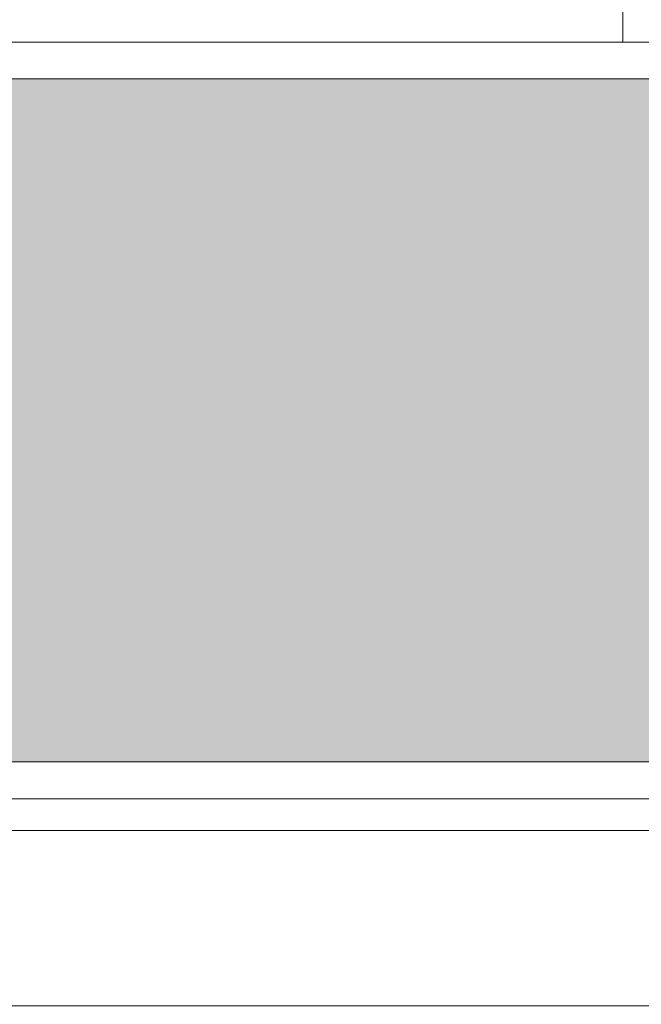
# Model space of a CAD drawing. Header units: millimetres. Extents: x -1567 to 968, y -503 to 481.
# Tile 141 of 145: x -466.3 to -464.61, y -101.07 to -98.4. Entities that reach past the tile are written whole.
import ezdxf

# ---------------------------------------------------------------- set-up
doc = ezdxf.new("R2010")
doc.units = ezdxf.units.MM
doc.layers.get('0').update_dxf_attribs({"lineweight": 0})
doc.layers.add('0_PISOS', color=252, linetype='Continuous', lineweight=0, true_color=0x8a8a8a)
doc.layers.add('Hatch Jardin', color=64, linetype='Continuous', lineweight=0, true_color=0x729900)

# ---------------------------------------------------------------- blocks, each defined once
blk = doc.blocks.new('TECHO SUM')
at = {"lineweight": 0, "true_color": 0x636466}
h = blk.add_hatch(dxfattribs=at)
h.set_pattern_fill('ANSI31', color=251, scale=0.15, angle=135)
h.set_pattern_definition([(180, (-601.6957, -202.51516), (0, -0.47625), [])])
h.paths.add_polyline_path([(-603.3044, -153.2389), (-603.3044, -174.4689), (-605.6794, -174.4689), (-605.6794, -187.8189), (-610.9194, -187.8189), (-610.9194, -153.2389)])
at = {"color": 18, "lineweight": 5, "true_color": 0x000000}
blk.add_lwpolyline([(-603.3044, -153.2389), (-603.3044, -174.4689), (-605.6794, -174.4689), (-605.6794, -187.8189), (-616.6594, -187.8189), (-616.6594, -174.4689), (-619.0344, -174.4689), (-619.0344, -153.2389), (-603.3044, -153.2389)], dxfattribs=at)

msp = doc.modelspace()

# ---------------------------------------------------------------- hatches: boundary and pattern name
at = {"layer": 'Hatch Jardin', "lineweight": 0, "true_color": 0x136734, "transparency": 33554597}
h = msp.add_hatch(dxfattribs=at)
h.set_pattern_fill('AR-SAND', color=116, scale=0.0034, angle=304.2117, style=0)
h.set_pattern_definition([(341.711704, (-6.01893, -165.92272), (0.1345488, 0.09805785), [0, -0.1312672, 0, -0.146812, 0, -0.140335]), (311.711704, (-6.01893, -165.92272), (0.287482, 0.01064072), [0, -0.0708152, 0, -0.1183132, 0, -0.045339]), (271.711704, (-6.07866, -165.83487), (0.15161477, -0.22212728), [0, -0.04318, 0, -0.155448, 0, -0.202946]), (261.711704, (-6.07866, -165.83487), (0.20864654, -0.17207145), [0, -0.02159, 0, -0.1019048, 0, -0.116586])])
h.paths.add_polyline_path([(-479.2746, -100.4111), (-479.2746, -98.5561), (-458.1569, -98.556), (-458.1569, -100.4111)])

# ---------------------------------------------------------------- linework, layer by layer
at = {"color": 252, "true_color": 0x939598}
for points in [[(-458.0569, -98.456), (-479.3746, -98.4561), (-479.3746, -100.5111), (-458.0569, -100.5111)], [(-458.1569, -98.556), (-479.2746, -98.5561), (-479.2746, -100.4111), (-458.1569, -100.4111)]]:
    msp.add_lwpolyline(points, close=True, dxfattribs=at)
at = {"layer": '0_PISOS'}
msp.add_lwpolyline([(-464.6569, -96.3965), (-464.6569, -98.456)], dxfattribs=at)

# ---------------------------------------------------------------- block references
at = {"lineweight": 0}
msp.add_blockref('TECHO SUM', (140.2869, 52.8278), dxfattribs=at)

doc.saveas('drawing.dxf')
